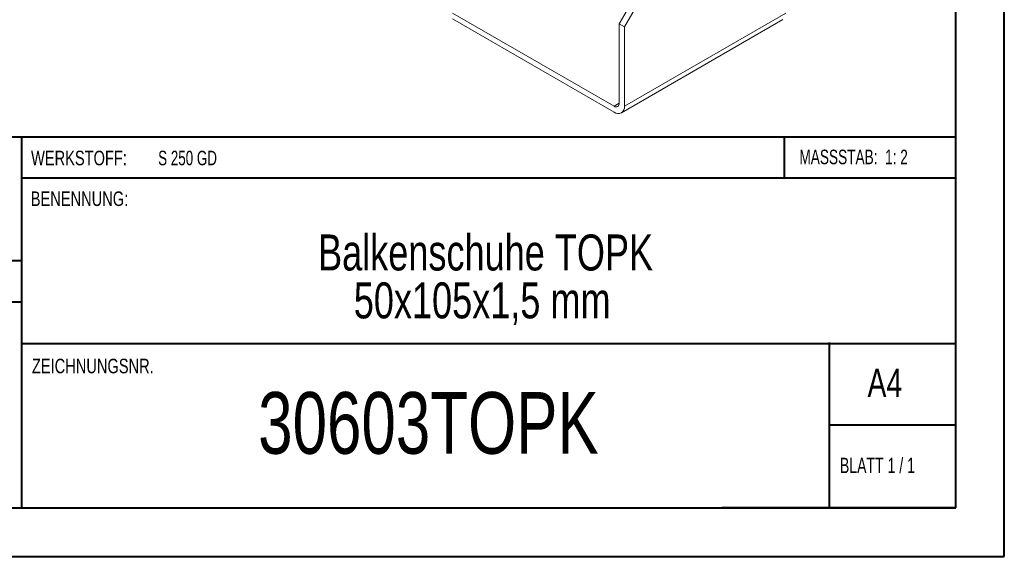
# Model space of a CAD drawing. Header units: millimetres. Extents: x 0 to 210, y 0 to 297.
# Tile 2 of 7: x 109 to 210, y 0 to 55. Entities that reach past the tile are written whole.
import ezdxf

# ---------------------------------------------------------------- set-up
doc = ezdxf.new("R2010")
doc.units = ezdxf.units.MM
doc.styles.add('SLDTEXTSTYLE0', font='TXT', dxfattribs={"width": 0.75})
doc.styles.add('SLDTEXTSTYLE1', font='TXT', dxfattribs={"width": 0.681818})
doc.styles.add('SLDTEXTSTYLE2', font='TXT', dxfattribs={"width": 0.7})
doc.styles.add('SLDTEXTSTYLE3', font='TXT', dxfattribs={"width": 0.6875})

# ---------------------------------------------------------------- blocks, each defined once
blk = doc.blocks.new('SW_NOTE_1')
at = {"color": 0, "linetype": 'Continuous', "lineweight": 0, "char_height": 3.7042, "attachment_point": 2, "style": 'SLDTEXTSTYLE0'}
for s, insert in [('Balkenschuhe TOPK', (23.21, 4.77)), ('50x105x1,5 mm', (22.86, -0.16))]:
    blk.add_mtext(s, dxfattribs=dict(at, insert=insert))

msp = doc.modelspace()

# ---------------------------------------------------------------- linework, layer by layer
at = {"color": 7, "linetype": 'Continuous', "lineweight": 40}
for p, q in [((210.08, 0.21), (210.08, 297.21)), ((205.08, 5.21), (205.08, 292.21)), ((205.08, 43.37), (10.11, 43.37)), ((108.91, 43.37), (108.91, 5.12)), ((187.47, 39.12), (187.47, 43.37)), ((205.08, 39.12), (108.91, 39.12)), ((108.91, 30.62), (10.11, 30.62)), ((108.91, 26.37), (10.11, 26.37)), ((108.91, 22.12), (205.08, 22.12)), ((192.08, 5.21), (192.08, 22.21)), ((205.08, 13.71), (192.08, 13.71)), ((10.08, 5.21), (205.08, 5.21)), ((205.08, 5.21), (180.99, 5.21)), ((0.08, 0.21), (210.08, 0.21))]:
    msp.add_line(p, q, dxfattribs=at)
at = {"color": 7, "linetype": 'Continuous', "lineweight": 15}
for p, q in [((170.45, 55.01), (174.33, 61.75)), ((174.87, 61.44), (170.98, 54.71)), ((169.92, 46.54), (153.3, 56.13)), ((170.98, 46.54), (187.59, 56.13)), ((153.3, 55.52), (169.92, 45.93)), ((170.45, 55.01), (170.98, 54.71)), ((170.45, 55.01), (170.45, 46.85)), ((170.67, 45.85), (187.28, 55.45)), ((170.98, 46.54), (170.98, 54.71)), ((170.45, 46.85), (169.92, 46.54))]:
    msp.add_line(p, q, dxfattribs=at)
for centre, radius in [((170.12, 46.79), 0.328), ((170.33, 46.44), 0.655)]:
    msp.add_arc(centre, radius, 230.7967, 9.214, dxfattribs=at)

# ---------------------------------------------------------------- block references
at = {"color": 7, "linetype": 'Continuous', "lineweight": 0}
msp.add_blockref('SW_NOTE_1', (133.48, 28.57), dxfattribs=at)

# ---------------------------------------------------------------- texts
for s, insert, char_height, attachment_point, style in [('WERKSTOFF:', (109.91, 41.96), 1.5, 1, 'SLDTEXTSTYLE0'), ('S 250 GD', (122.99, 41.96), 1.5, 1, 'SLDTEXTSTYLE3'), ('MASSSTAB:  1: 2', (188.99, 42.07), 1.5, 1, 'SLDTEXTSTYLE2'), ('BENENNUNG:', (109.88, 37.77), 1.5, 1, 'SLDTEXTSTYLE0'), ('ZEICHNUNGSNR.', (110, 20.55), 1.5, 1, 'SLDTEXTSTYLE0'), ('A4', (196, 19.52), 2.91, 1, 'SLDTEXTSTYLE0'), ('30603TOPK', (150.81, 17.12), 6.35, 2, 'SLDTEXTSTYLE0'), ('BLATT 1 / 1', (193.16, 10.36), 1.5875, 1, 'SLDTEXTSTYLE1')]:
    msp.add_mtext(s, dxfattribs=dict(at, insert=insert, char_height=char_height, attachment_point=attachment_point, style=style))

doc.saveas('drawing.dxf')
